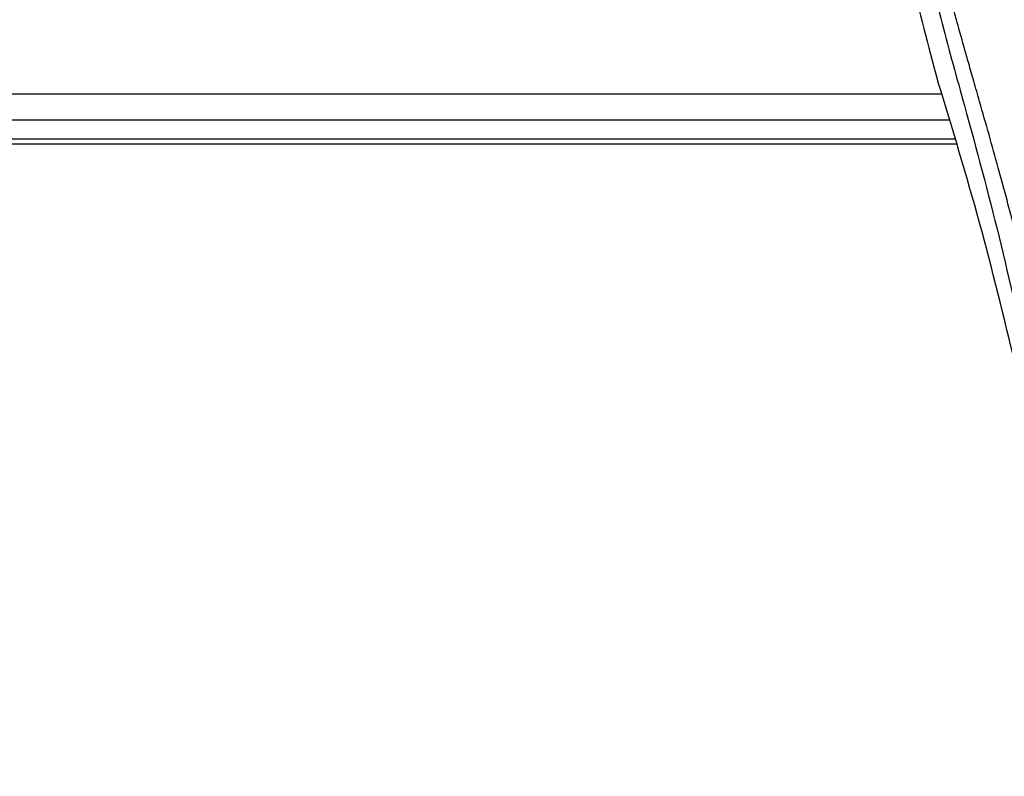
# Model space of a CAD drawing. Header units: millimetres. Extents: x 0 to 420, y 0 to 297.
# Tile 63 of 104: x 172.38 to 177.08, y 232.65 to 236.27. Entities that reach past the tile are written whole.
import ezdxf

# ---------------------------------------------------------------- set-up
doc = ezdxf.new("R2010")
doc.units = ezdxf.units.MM

msp = doc.modelspace()

# ---------------------------------------------------------------- linework, layer by layer
at = {"color": 7, "linetype": 'Continuous', "lineweight": 25}
for p, q in [((176.74439, 236.0412), (176.76431, 235.97157)), ((128.17163, 235.9134), (176.78142, 235.9134)), ((128.13487, 235.7884), (176.81818, 235.7884)), ((128.10102, 235.67329), (176.85202, 235.67329)), ((176.84538, 235.6959), (128.10767, 235.6959))]:
    msp.add_line(p, q, dxfattribs=at)
for points, knots in [([(177.02696, 238.36449), (176.97044, 238.30106), (176.85744, 238.17427), (176.71328, 237.93927), (176.60662, 237.66335), (176.55325, 237.36609), (176.54812, 237.07818), (176.57354, 236.8051), (176.63444, 236.45768), (176.70108, 236.20525), (176.74439, 236.0412)], [0, 0, 0, 0, 0.1031683, 0.2062443, 0.3333907, 0.460684, 0.5714271, 0.6826455, 0.793763, 1, 1, 1, 1]), ([(176.95877, 238.20981), (176.94383, 238.18803), (176.89859, 238.12209), (176.82403, 237.99607), (176.74633, 237.82685), (176.68667, 237.64209), (176.64553, 237.42642), (176.63147, 237.18103), (176.6493, 236.9119), (176.69813, 236.6001), (176.78111, 236.24863), (176.91297, 235.77924), (177.06028, 235.2291), (177.20221, 234.59368), (177.30907, 233.95188), (177.37725, 233.30498), (177.38503, 232.87207), (177.38891, 232.65568)], [0, 0, 0, 0, 0.0171315, 0.0518789, 0.0867888, 0.1216172, 0.1567305, 0.2033881, 0.2503481, 0.2972709, 0.3674165, 0.4376773, 0.5502447, 0.6628473, 0.7753466, 0.8877074, 1, 1, 1, 1]), ([(177.48853, 232.65237), (177.48661, 232.79906), (177.48268, 233.09887), (177.44759, 233.55458), (177.39242, 234.01439), (177.32414, 234.41378), (177.25402, 234.75387), (177.19177, 235.02536), (177.12372, 235.29508), (177.04862, 235.57386), (176.98401, 235.80326), (176.93635, 235.96936), (176.91227, 236.05392), (176.88964, 236.13366), (176.87002, 236.20315), (176.85073, 236.27272), (176.83357, 236.33777), (176.81588, 236.40703), (176.79961, 236.47361), (176.78472, 236.5375), (176.77123, 236.59867), (176.74882, 236.70706), (176.72257, 236.85843), (176.70017, 237.05829), (176.69407, 237.25338), (176.70621, 237.44768), (176.74001, 237.6376), (176.79461, 237.82149), (176.8686, 237.99357), (176.93351, 238.11008), (176.9786, 238.18298), (176.9948, 238.2079), (177.00264, 238.21995)], [0, 0, 0, 0, 0.0757702, 0.1548571, 0.2359051, 0.3148505, 0.3639911, 0.4151955, 0.4586591, 0.5076202, 0.5642678, 0.5817192, 0.5968623, 0.6096795, 0.624536, 0.6341631, 0.6469813, 0.6592987, 0.6711121, 0.6824202, 0.6932232, 0.7035232, 0.739704, 0.7727671, 0.8079075, 0.8413785, 0.8748477, 0.9102013, 0.9450667, 0.9801292, 0.9903909, 1, 1, 1, 1]), ([(177.135, 234.61494), (177.07984, 234.84252), (176.96944, 235.29805), (176.83273, 235.74694), (176.76431, 235.97157)], [0, 0, 0, 0, 0.4995966, 1, 1, 1, 1])]:
    msp.add_open_spline(points, degree=3, knots=knots, dxfattribs=at)

doc.saveas('drawing.dxf')
